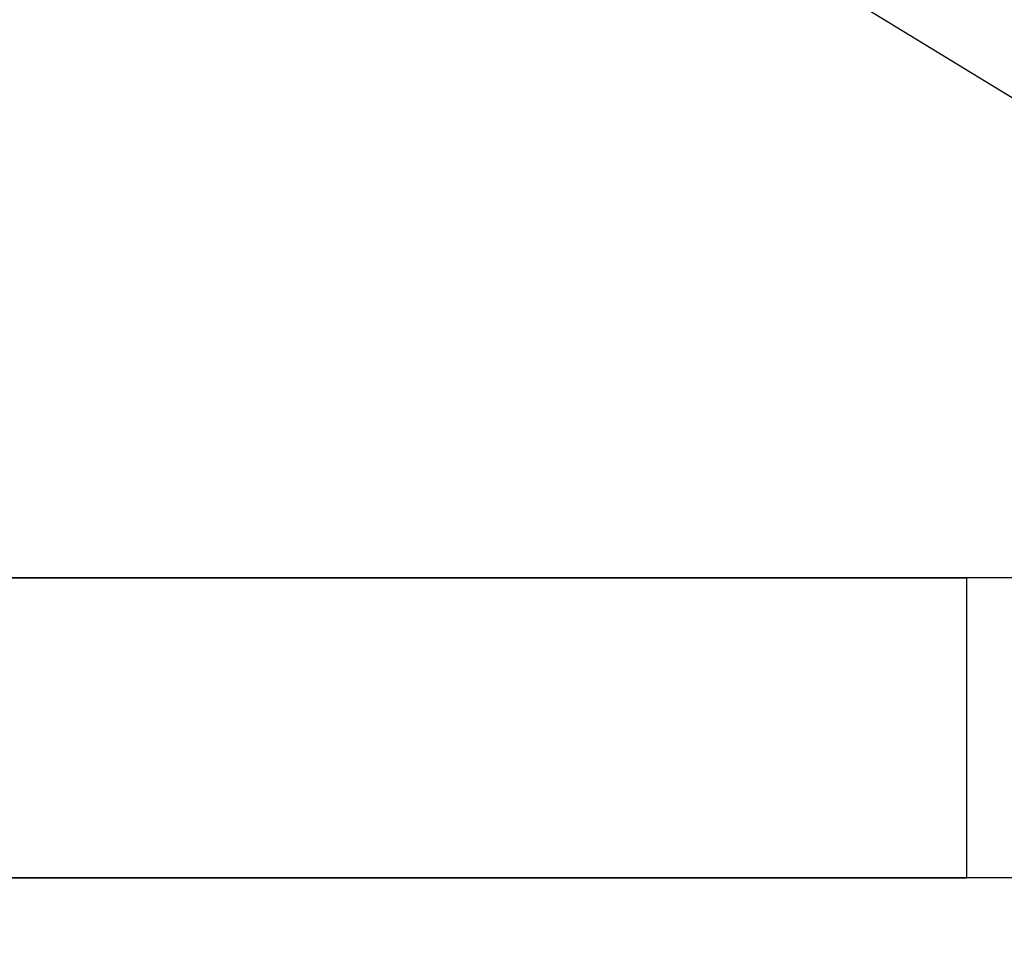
# Model space of a CAD drawing. Header units: millimetres. Extents: x -380244 to 257841, y -4400 to 11650.
# Tile 51 of 140: x 6443 to 6574, y 2395 to 2520. Entities that reach past the tile are written whole.
import ezdxf
from ezdxf import colors
from ezdxf.entities.mleader import LeaderData, LeaderLine
from ezdxf.math import Vec2, Vec3

# ---------------------------------------------------------------- set-up
doc = ezdxf.new("R2010")
doc.units = ezdxf.units.MM
for name, color, linetype in [('Equip2D', 250, 'Continuous'), ('Equip3D', 7, 'Continuous'), ('EquipAnnot', 5, 'Continuous'), ('Привязки Вент', 102, 'Continuous'), ('Привязки Электр', 1, 'Continuous')]:
    doc.layers.add(name, color=color, linetype=linetype)
doc.styles.add('GOST 2.5', font='isocpeur.ttf', dxfattribs={"oblique": 15, "height": 2.5})
doc.styles.add('GOST прямой', font='isocpeur.ttf', dxfattribs={"height": 2.5})
doc.styles.add('Выноски', font='isocpeur.ttf', dxfattribs={"height": 2.5})
doc.styles.add('Размеры', font='txt.shx', dxfattribs={"height": 2.5})
doc.dimstyles.new('Main', dxfattribs={"dimscale": 0, "dimtxt": 2.5, "dimasz": 1, "dimexe": 1.25, "dimexo": 0.625, "dimtad": 1, "dimdec": 1, "dimrnd": 0.5, "dimtxsty": 'Размеры', "dimblk": 'OBLIQUE', "dimcen": 2.5, "dimadec": 0, "dimazin": 0, "dimtfac": 1, "dimtdec": 1, "dimtmove": 1, "dimatfit": 2, "dimfxl": 1, "dimarcsym": 0})

# ---------------------------------------------------------------- blocks, each defined once
blk = doc.blocks.new('GN 11_TN')
at = {"layer": 'Equip2D'}
for points in [[(0, -700), (1390, -700), (1390, 0), (0, 0)], [(920, -700), (1350, -700), (1350, -660), (920, -660)]]:
    blk.add_lwpolyline(points, close=True, dxfattribs=at)
blk.add_lwpolyline([(0, -660), (1390, -660)], dxfattribs=at)
at = {"layer": 'Equip3D', "extrusion": (0, -1, 0)}
for p, q in [((941.03, -700, 474.58), (949.51, -700, 483.07)), ((941.03, -700, 450.53), (949.51, -700, 459.02)), ((941.03, -700, 426.48), (949.51, -700, 434.97)), ((941.03, -700, 402.43), (949.51, -700, 410.92)), ((941.03, -700, 378.38), (949.51, -700, 386.87)), ((941.03, -700, 354.33), (949.51, -700, 362.82)), ((941.03, -700, 330.28), (949.51, -700, 338.76)), ((941.03, -700, 306.23), (949.51, -700, 314.71)), ((941.03, -700, 282.18), (949.51, -700, 290.66)), ((941.03, -700, 258.13), (949.51, -700, 266.61)), ((941.03, -700, 234.08), (949.51, -700, 242.56)), ((941.03, -700, 210.03), (949.51, -700, 218.51)), ((941.03, -700, 185.97), (949.51, -700, 194.46)), ((941.03, -700, 760.49), (949.51, -700, 768.97)), ((941.03, -700, 736.44), (949.51, -700, 744.92)), ((941.03, -700, 712.39), (949.51, -700, 720.87)), ((941.03, -700, 688.34), (949.51, -700, 696.82)), ((941.03, -700, 664.29), (949.51, -700, 672.77)), ((941.03, -700, 640.24), (949.51, -700, 648.72)), ((941.03, -700, 616.19), (949.51, -700, 624.67)), ((941.03, -700, 592.13), (949.51, -700, 600.62)), ((941.03, -700, 568.08), (949.51, -700, 576.57)), ((941.03, -700, 498.63), (949.51, -700, 507.12)), ((941.03, -700, 544.03), (949.51, -700, 552.52)), ((954.46, -700, 478.12), (945.97, -700, 469.63)), ((954.46, -700, 454.07), (945.97, -700, 445.58)), ((954.46, -700, 430.02), (945.97, -700, 421.53)), ((954.46, -700, 405.97), (945.97, -700, 397.48)), ((954.46, -700, 381.92), (945.97, -700, 373.43)), ((954.46, -700, 357.87), (945.97, -700, 349.38)), ((954.46, -700, 333.81), (945.97, -700, 325.33)), ((954.46, -700, 309.76), (945.97, -700, 301.28)), ((954.46, -700, 285.71), (945.97, -700, 277.23)), ((954.46, -700, 261.66), (945.97, -700, 253.18)), ((954.46, -700, 237.61), (945.97, -700, 229.13)), ((954.46, -700, 213.56), (945.97, -700, 205.08)), ((954.46, -700, 189.51), (945.97, -700, 181.03)), ((954.46, -700, 764.03), (945.97, -700, 755.54)), ((954.46, -700, 739.97), (945.97, -700, 731.49)), ((954.46, -700, 715.92), (945.97, -700, 707.44)), ((954.46, -700, 691.87), (945.97, -700, 683.39)), ((954.46, -700, 667.82), (945.97, -700, 659.34)), ((954.46, -700, 643.77), (945.97, -700, 635.29)), ((954.46, -700, 619.72), (945.97, -700, 611.24)), ((954.46, -700, 595.67), (945.97, -700, 587.18)), ((954.46, -700, 571.62), (945.97, -700, 563.13)), ((954.46, -700, 502.17), (945.97, -700, 493.68)), ((954.46, -700, 547.57), (945.97, -700, 539.08)), ((958.92, -700, 474.58), (967.41, -700, 483.07)), ((958.92, -700, 450.53), (967.41, -700, 459.02)), ((958.92, -700, 426.48), (967.41, -700, 434.97)), ((958.92, -700, 402.43), (967.41, -700, 410.92)), ((958.92, -700, 378.38), (967.41, -700, 386.87)), ((958.92, -700, 354.33), (967.41, -700, 362.82)), ((958.92, -700, 330.28), (967.41, -700, 338.76)), ((958.92, -700, 306.23), (967.41, -700, 314.71)), ((958.92, -700, 282.18), (967.41, -700, 290.66)), ((958.92, -700, 258.13), (967.41, -700, 266.61)), ((958.92, -700, 234.08), (967.41, -700, 242.56)), ((958.92, -700, 210.03), (967.41, -700, 218.51)), ((958.92, -700, 185.97), (967.41, -700, 194.46)), ((958.92, -700, 760.49), (967.41, -700, 768.97)), ((958.92, -700, 736.44), (967.41, -700, 744.92)), ((958.92, -700, 712.39), (967.41, -700, 720.87)), ((958.92, -700, 688.34), (967.41, -700, 696.82)), ((958.92, -700, 664.29), (967.41, -700, 672.77)), ((958.92, -700, 640.24), (967.41, -700, 648.72)), ((958.92, -700, 616.19), (967.41, -700, 624.67)), ((958.92, -700, 592.13), (967.41, -700, 600.62)), ((958.92, -700, 568.08), (967.41, -700, 576.57)), ((958.92, -700, 498.63), (967.41, -700, 507.12)), ((958.92, -700, 544.03), (967.41, -700, 552.52)), ((972.36, -700, 478.12), (963.87, -700, 469.63)), ((972.36, -700, 454.07), (963.87, -700, 445.58)), ((972.36, -700, 430.02), (963.87, -700, 421.53)), ((972.36, -700, 405.97), (963.87, -700, 397.48)), ((972.36, -700, 381.92), (963.87, -700, 373.43)), ((972.36, -700, 357.87), (963.87, -700, 349.38)), ((972.36, -700, 333.81), (963.87, -700, 325.33)), ((972.36, -700, 309.76), (963.87, -700, 301.28)), ((972.36, -700, 285.71), (963.87, -700, 277.23)), ((972.36, -700, 261.66), (963.87, -700, 253.18)), ((972.36, -700, 237.61), (963.87, -700, 229.13)), ((972.36, -700, 213.56), (963.87, -700, 205.08)), ((972.36, -700, 189.51), (963.87, -700, 181.03)), ((972.36, -700, 764.03), (963.87, -700, 755.54)), ((972.36, -700, 739.97), (963.87, -700, 731.49)), ((972.36, -700, 715.92), (963.87, -700, 707.44)), ((972.36, -700, 691.87), (963.87, -700, 683.39)), ((972.36, -700, 667.82), (963.87, -700, 659.34)), ((972.36, -700, 643.77), (963.87, -700, 635.29)), ((972.36, -700, 619.72), (963.87, -700, 611.24)), ((972.36, -700, 595.67), (963.87, -700, 587.18)), ((972.36, -700, 571.62), (963.87, -700, 563.13)), ((972.36, -700, 502.17), (963.87, -700, 493.68)), ((972.36, -700, 547.57), (963.87, -700, 539.08)), ((976.82, -700, 474.58), (985.31, -700, 483.07)), ((976.82, -700, 450.53), (985.31, -700, 459.02)), ((976.82, -700, 426.48), (985.31, -700, 434.97)), ((976.82, -700, 402.43), (985.31, -700, 410.92)), ((976.82, -700, 378.38), (985.31, -700, 386.87)), ((976.82, -700, 354.33), (985.31, -700, 362.82)), ((976.82, -700, 330.28), (985.31, -700, 338.76)), ((976.82, -700, 306.23), (985.31, -700, 314.71)), ((976.82, -700, 282.18), (985.31, -700, 290.66)), ((976.82, -700, 258.13), (985.31, -700, 266.61)), ((976.82, -700, 234.08), (985.31, -700, 242.56)), ((976.82, -700, 210.03), (985.31, -700, 218.51)), ((976.82, -700, 185.97), (985.31, -700, 194.46)), ((976.82, -700, 760.49), (985.31, -700, 768.97)), ((976.82, -700, 736.44), (985.31, -700, 744.92)), ((976.82, -700, 712.39), (985.31, -700, 720.87)), ((976.82, -700, 688.34), (985.31, -700, 696.82)), ((976.82, -700, 664.29), (985.31, -700, 672.77)), ((976.82, -700, 640.24), (985.31, -700, 648.72)), ((976.82, -700, 616.19), (985.31, -700, 624.67)), ((976.82, -700, 592.13), (985.31, -700, 600.62)), ((976.82, -700, 568.08), (985.31, -700, 576.57)), ((976.82, -700, 498.63), (985.31, -700, 507.12)), ((976.82, -700, 544.03), (985.31, -700, 552.52)), ((990.26, -700, 478.12), (981.77, -700, 469.63)), ((990.26, -700, 454.07), (981.77, -700, 445.58)), ((990.26, -700, 430.02), (981.77, -700, 421.53)), ((990.26, -700, 405.97), (981.77, -700, 397.48)), ((990.26, -700, 381.92), (981.77, -700, 373.43)), ((990.26, -700, 357.87), (981.77, -700, 349.38)), ((990.26, -700, 333.81), (981.77, -700, 325.33)), ((990.26, -700, 309.76), (981.77, -700, 301.28)), ((990.26, -700, 285.71), (981.77, -700, 277.23)), ((990.26, -700, 261.66), (981.77, -700, 253.18)), ((990.26, -700, 237.61), (981.77, -700, 229.13)), ((990.26, -700, 213.56), (981.77, -700, 205.08)), ((990.26, -700, 189.51), (981.77, -700, 181.03)), ((990.26, -700, 764.03), (981.77, -700, 755.54)), ((990.26, -700, 739.97), (981.77, -700, 731.49)), ((990.26, -700, 715.92), (981.77, -700, 707.44)), ((990.26, -700, 691.87), (981.77, -700, 683.39)), ((990.26, -700, 667.82), (981.77, -700, 659.34)), ((990.26, -700, 643.77), (981.77, -700, 635.29)), ((990.26, -700, 619.72), (981.77, -700, 611.24)), ((990.26, -700, 595.67), (981.77, -700, 587.18)), ((990.26, -700, 571.62), (981.77, -700, 563.13)), ((990.26, -700, 502.17), (981.77, -700, 493.68)), ((990.26, -700, 547.57), (981.77, -700, 539.08)), ((994.72, -700, 474.58), (1003.21, -700, 483.07)), ((994.72, -700, 450.53), (1003.21, -700, 459.02)), ((994.72, -700, 426.48), (1003.21, -700, 434.97)), ((994.72, -700, 402.43), (1003.21, -700, 410.92)), ((994.72, -700, 378.38), (1003.21, -700, 386.87)), ((994.72, -700, 354.33), (1003.21, -700, 362.82)), ((994.72, -700, 330.28), (1003.21, -700, 338.76)), ((994.72, -700, 306.23), (1003.21, -700, 314.71)), ((994.72, -700, 282.18), (1003.21, -700, 290.66)), ((994.72, -700, 258.13), (1003.21, -700, 266.61)), ((994.72, -700, 234.08), (1003.21, -700, 242.56)), ((994.72, -700, 210.03), (1003.21, -700, 218.51)), ((994.72, -700, 185.97), (1003.21, -700, 194.46)), ((994.72, -700, 760.49), (1003.21, -700, 768.97)), ((994.72, -700, 736.44), (1003.21, -700, 744.92)), ((994.72, -700, 712.39), (1003.21, -700, 720.87)), ((994.72, -700, 688.34), (1003.21, -700, 696.82)), ((994.72, -700, 664.29), (1003.21, -700, 672.77)), ((994.72, -700, 640.24), (1003.21, -700, 648.72)), ((994.72, -700, 616.19), (1003.21, -700, 624.67)), ((994.72, -700, 592.13), (1003.21, -700, 600.62)), ((994.72, -700, 568.08), (1003.21, -700, 576.57)), ((994.72, -700, 498.63), (1003.21, -700, 507.12)), ((994.72, -700, 544.03), (1003.21, -700, 552.52)), ((1008.16, -700, 478.12), (999.67, -700, 469.63)), ((1008.16, -700, 454.07), (999.67, -700, 445.58)), ((1008.16, -700, 430.02), (999.67, -700, 421.53)), ((1008.16, -700, 405.97), (999.67, -700, 397.48)), ((1008.16, -700, 381.92), (999.67, -700, 373.43)), ((1008.16, -700, 357.87), (999.67, -700, 349.38)), ((1008.16, -700, 333.81), (999.67, -700, 325.33)), ((1008.16, -700, 309.76), (999.67, -700, 301.28)), ((1008.16, -700, 285.71), (999.67, -700, 277.23)), ((1008.16, -700, 261.66), (999.67, -700, 253.18)), ((1008.16, -700, 237.61), (999.67, -700, 229.13)), ((1008.16, -700, 213.56), (999.67, -700, 205.08)), ((1008.16, -700, 189.51), (999.67, -700, 181.03)), ((1008.16, -700, 764.03), (999.67, -700, 755.54)), ((1008.16, -700, 739.97), (999.67, -700, 731.49)), ((1008.16, -700, 715.92), (999.67, -700, 707.44)), ((1008.16, -700, 691.87), (999.67, -700, 683.39)), ((1008.16, -700, 667.82), (999.67, -700, 659.34)), ((1008.16, -700, 643.77), (999.67, -700, 635.29)), ((1008.16, -700, 619.72), (999.67, -700, 611.24)), ((1008.16, -700, 595.67), (999.67, -700, 587.18)), ((1008.16, -700, 571.62), (999.67, -700, 563.13)), ((1008.16, -700, 502.17), (999.67, -700, 493.68)), ((1008.16, -700, 547.57), (999.67, -700, 539.08)), ((1012.62, -700, 474.58), (1021.11, -700, 483.07)), ((1012.62, -700, 450.53), (1021.11, -700, 459.02)), ((1012.62, -700, 426.48), (1021.11, -700, 434.97)), ((1012.62, -700, 402.43), (1021.11, -700, 410.92)), ((1012.62, -700, 378.38), (1021.11, -700, 386.87)), ((1012.62, -700, 354.33), (1021.11, -700, 362.82)), ((1012.62, -700, 330.28), (1021.11, -700, 338.76)), ((1012.62, -700, 306.23), (1021.11, -700, 314.71)), ((1012.62, -700, 282.18), (1021.11, -700, 290.66)), ((1012.62, -700, 258.13), (1021.11, -700, 266.61)), ((1012.62, -700, 234.08), (1021.11, -700, 242.56)), ((1012.62, -700, 210.03), (1021.11, -700, 218.51)), ((1012.62, -700, 185.97), (1021.11, -700, 194.46)), ((1012.62, -700, 760.49), (1021.11, -700, 768.97)), ((1012.62, -700, 736.44), (1021.11, -700, 744.92)), ((1012.62, -700, 712.39), (1021.11, -700, 720.87)), ((1012.62, -700, 688.34), (1021.11, -700, 696.82)), ((1012.62, -700, 664.29), (1021.11, -700, 672.77)), ((1012.62, -700, 640.24), (1021.11, -700, 648.72)), ((1012.62, -700, 616.19), (1021.11, -700, 624.67)), ((1012.62, -700, 592.13), (1021.11, -700, 600.62)), ((1012.62, -700, 568.08), (1021.11, -700, 576.57)), ((1012.62, -700, 498.63), (1021.11, -700, 507.12)), ((1012.62, -700, 544.03), (1021.11, -700, 552.52)), ((1026.06, -700, 478.12), (1017.57, -700, 469.63)), ((1026.06, -700, 454.07), (1017.57, -700, 445.58)), ((1026.06, -700, 430.02), (1017.57, -700, 421.53)), ((1026.06, -700, 405.97), (1017.57, -700, 397.48)), ((1026.06, -700, 381.92), (1017.57, -700, 373.43)), ((1026.06, -700, 357.87), (1017.57, -700, 349.38)), ((1026.06, -700, 333.81), (1017.57, -700, 325.33)), ((1026.06, -700, 309.76), (1017.57, -700, 301.28)), ((1026.06, -700, 285.71), (1017.57, -700, 277.23)), ((1026.06, -700, 261.66), (1017.57, -700, 253.18)), ((1026.06, -700, 237.61), (1017.57, -700, 229.13)), ((1026.06, -700, 213.56), (1017.57, -700, 205.08)), ((1026.06, -700, 189.51), (1017.57, -700, 181.03)), ((1026.06, -700, 764.03), (1017.57, -700, 755.54)), ((1026.06, -700, 739.97), (1017.57, -700, 731.49)), ((1026.06, -700, 715.92), (1017.57, -700, 707.44)), ((1026.06, -700, 691.87), (1017.57, -700, 683.39)), ((1026.06, -700, 667.82), (1017.57, -700, 659.34)), ((1026.06, -700, 643.77), (1017.57, -700, 635.29)), ((1026.06, -700, 619.72), (1017.57, -700, 611.24)), ((1026.06, -700, 595.67), (1017.57, -700, 587.18)), ((1026.06, -700, 571.62), (1017.57, -700, 563.13)), ((1026.06, -700, 502.17), (1017.57, -700, 493.68)), ((1026.06, -700, 547.57), (1017.57, -700, 539.08)), ((1030.52, -700, 474.58), (1039.01, -700, 483.07)), ((1030.52, -700, 450.53), (1039.01, -700, 459.02)), ((1030.52, -700, 426.48), (1039.01, -700, 434.97)), ((1030.52, -700, 402.43), (1039.01, -700, 410.92)), ((1030.52, -700, 378.38), (1039.01, -700, 386.87)), ((1030.52, -700, 354.33), (1039.01, -700, 362.82)), ((1030.52, -700, 330.28), (1039.01, -700, 338.76)), ((1030.52, -700, 306.23), (1039.01, -700, 314.71)), ((1030.52, -700, 282.18), (1039.01, -700, 290.66)), ((1030.52, -700, 258.13), (1039.01, -700, 266.61)), ((1030.52, -700, 234.08), (1039.01, -700, 242.56)), ((1030.52, -700, 210.03), (1039.01, -700, 218.51)), ((1030.52, -700, 185.97), (1039.01, -700, 194.46)), ((1030.52, -700, 760.49), (1039.01, -700, 768.97)), ((1030.52, -700, 736.44), (1039.01, -700, 744.92)), ((1030.52, -700, 712.39), (1039.01, -700, 720.87)), ((1030.52, -700, 688.34), (1039.01, -700, 696.82)), ((1030.52, -700, 664.29), (1039.01, -700, 672.77)), ((1030.52, -700, 640.24), (1039.01, -700, 648.72)), ((1030.52, -700, 616.19), (1039.01, -700, 624.67)), ((1030.52, -700, 592.13), (1039.01, -700, 600.62)), ((1030.52, -700, 568.08), (1039.01, -700, 576.57)), ((1030.52, -700, 498.63), (1039.01, -700, 507.12)), ((1030.52, -700, 544.03), (1039.01, -700, 552.52)), ((1043.96, -700, 478.12), (1035.47, -700, 469.63)), ((1043.96, -700, 454.07), (1035.47, -700, 445.58)), ((1043.96, -700, 430.02), (1035.47, -700, 421.53)), ((1043.96, -700, 405.97), (1035.47, -700, 397.48)), ((1043.96, -700, 381.92), (1035.47, -700, 373.43)), ((1043.96, -700, 357.87), (1035.47, -700, 349.38)), ((1043.96, -700, 333.81), (1035.47, -700, 325.33)), ((1043.96, -700, 309.76), (1035.47, -700, 301.28)), ((1043.96, -700, 285.71), (1035.47, -700, 277.23)), ((1043.96, -700, 261.66), (1035.47, -700, 253.18)), ((1043.96, -700, 237.61), (1035.47, -700, 229.13)), ((1043.96, -700, 213.56), (1035.47, -700, 205.08)), ((1043.96, -700, 189.51), (1035.47, -700, 181.03)), ((1043.96, -700, 764.03), (1035.47, -700, 755.54)), ((1043.96, -700, 739.97), (1035.47, -700, 731.49)), ((1043.96, -700, 715.92), (1035.47, -700, 707.44)), ((1043.96, -700, 691.87), (1035.47, -700, 683.39)), ((1043.96, -700, 667.82), (1035.47, -700, 659.34)), ((1043.96, -700, 643.77), (1035.47, -700, 635.29)), ((1043.96, -700, 619.72), (1035.47, -700, 611.24)), ((1043.96, -700, 595.67), (1035.47, -700, 587.18)), ((1043.96, -700, 571.62), (1035.47, -700, 563.13)), ((1043.96, -700, 502.17), (1035.47, -700, 493.68)), ((1043.96, -700, 547.57), (1035.47, -700, 539.08))]:
    blk.add_line(p, q, dxfattribs=at)
at = {"layer": 'Equip3D', "extrusion": (0, -1, 0), "elevation": 700}
blk.add_lwpolyline([(920, 160), (1350, 160), (1350, 790), (920, 790)], close=True, dxfattribs=at)
at = {"layer": 'Equip3D', "extrusion": (0, -1, 0)}
for centre, start, end in [((943.5, 472.11, 700), 135, 315), ((943.5, 448.06, 700), 135, 315), ((943.5, 424.01, 700), 135, 315), ((943.5, 399.96, 700), 135, 315), ((943.5, 375.91, 700), 135, 315), ((943.5, 351.86, 700), 135, 315), ((943.5, 327.8, 700), 135, 315), ((943.5, 303.75, 700), 135, 315), ((943.5, 279.7, 700), 135, 315), ((943.5, 255.65, 700), 135, 315), ((943.5, 231.6, 700), 135, 315), ((943.5, 207.55, 700), 135, 315), ((943.5, 183.5, 700), 135, 315), ((943.5, 758.01, 700), 135, 315), ((943.5, 733.96, 700), 135, 315), ((943.5, 709.91, 700), 135, 315), ((943.5, 685.86, 700), 135, 315), ((943.5, 661.81, 700), 135, 315), ((943.5, 637.76, 700), 135, 315), ((943.5, 613.71, 700), 135, 315), ((943.5, 589.66, 700), 135, 315), ((943.5, 565.61, 700), 135, 315), ((943.5, 496.16, 700), 135, 315), ((943.5, 541.56, 700), 135, 315), ((951.99, 480.59, 700), 315, 135), ((951.99, 456.54, 700), 315, 135), ((951.99, 432.49, 700), 315, 135), ((951.99, 408.44, 700), 315, 135), ((951.99, 384.39, 700), 315, 135), ((951.99, 360.34, 700), 315, 135), ((951.99, 336.29, 700), 315, 135), ((951.99, 312.24, 700), 315, 135), ((951.99, 288.19, 700), 315, 135), ((951.99, 264.14, 700), 315, 135), ((951.99, 240.09, 700), 315, 135), ((951.99, 216.04, 700), 315, 135), ((951.99, 191.99, 700), 315, 135), ((951.99, 766.5, 700), 315, 135), ((951.99, 742.45, 700), 315, 135), ((951.99, 718.4, 700), 315, 135), ((951.99, 694.35, 700), 315, 135), ((951.99, 670.3, 700), 315, 135), ((951.99, 646.25, 700), 315, 135), ((951.99, 622.2, 700), 315, 135), ((951.99, 598.14, 700), 315, 135), ((951.99, 574.09, 700), 315, 135), ((951.99, 504.64, 700), 315, 135), ((951.99, 550.04, 700), 315, 135), ((961.4, 472.11, 700), 135, 315), ((961.4, 448.06, 700), 135, 315), ((961.4, 424.01, 700), 135, 315), ((961.4, 399.96, 700), 135, 315), ((961.4, 375.91, 700), 135, 315), ((961.4, 351.86, 700), 135, 315), ((961.4, 327.8, 700), 135, 315), ((961.4, 303.75, 700), 135, 315), ((961.4, 279.7, 700), 135, 315), ((961.4, 255.65, 700), 135, 315), ((961.4, 231.6, 700), 135, 315), ((961.4, 207.55, 700), 135, 315), ((961.4, 183.5, 700), 135, 315), ((961.4, 758.01, 700), 135, 315), ((961.4, 733.96, 700), 135, 315), ((961.4, 709.91, 700), 135, 315), ((961.4, 685.86, 700), 135, 315), ((961.4, 661.81, 700), 135, 315), ((961.4, 637.76, 700), 135, 315), ((961.4, 613.71, 700), 135, 315), ((961.4, 589.66, 700), 135, 315), ((961.4, 565.61, 700), 135, 315), ((961.4, 496.16, 700), 135, 315), ((961.4, 541.56, 700), 135, 315), ((969.88, 480.59, 700), 315, 135), ((969.88, 456.54, 700), 315, 135), ((969.88, 432.49, 700), 315, 135), ((969.88, 408.44, 700), 315, 135), ((969.88, 384.39, 700), 315, 135), ((969.88, 360.34, 700), 315, 135), ((969.88, 336.29, 700), 315, 135), ((969.88, 312.24, 700), 315, 135), ((969.88, 288.19, 700), 315, 135), ((969.88, 264.14, 700), 315, 135), ((969.88, 240.09, 700), 315, 135), ((969.88, 216.04, 700), 315, 135), ((969.88, 191.99, 700), 315, 135), ((969.88, 766.5, 700), 315, 135), ((969.88, 742.45, 700), 315, 135), ((969.88, 718.4, 700), 315, 135), ((969.88, 694.35, 700), 315, 135), ((969.88, 670.3, 700), 315, 135), ((969.88, 646.25, 700), 315, 135), ((969.88, 622.2, 700), 315, 135), ((969.88, 598.14, 700), 315, 135), ((969.88, 574.09, 700), 315, 135), ((969.88, 504.64, 700), 315, 135), ((969.88, 550.04, 700), 315, 135), ((979.3, 472.11, 700), 135, 315), ((979.3, 448.06, 700), 135, 315), ((979.3, 424.01, 700), 135, 315), ((979.3, 399.96, 700), 135, 315), ((979.3, 375.91, 700), 135, 315), ((979.3, 351.86, 700), 135, 315), ((979.3, 327.8, 700), 135, 315), ((979.3, 303.75, 700), 135, 315), ((979.3, 279.7, 700), 135, 315), ((979.3, 255.65, 700), 135, 315), ((979.3, 231.6, 700), 135, 315), ((979.3, 207.55, 700), 135, 315), ((979.3, 183.5, 700), 135, 315), ((979.3, 758.01, 700), 135, 315), ((979.3, 733.96, 700), 135, 315), ((979.3, 709.91, 700), 135, 315), ((979.3, 685.86, 700), 135, 315), ((979.3, 661.81, 700), 135, 315), ((979.3, 637.76, 700), 135, 315), ((979.3, 613.71, 700), 135, 315), ((979.3, 589.66, 700), 135, 315), ((979.3, 565.61, 700), 135, 315), ((979.3, 496.16, 700), 135, 315), ((979.3, 541.56, 700), 135, 315), ((987.78, 480.59, 700), 315, 135), ((987.78, 456.54, 700), 315, 135), ((987.78, 432.49, 700), 315, 135), ((987.78, 408.44, 700), 315, 135), ((987.78, 384.39, 700), 315, 135), ((987.78, 360.34, 700), 315, 135), ((987.78, 336.29, 700), 315, 135), ((987.78, 312.24, 700), 315, 135), ((987.78, 288.19, 700), 315, 135), ((987.78, 264.14, 700), 315, 135), ((987.78, 240.09, 700), 315, 135), ((987.78, 216.04, 700), 315, 135), ((987.78, 191.99, 700), 315, 135), ((987.78, 766.5, 700), 315, 135), ((987.78, 742.45, 700), 315, 135), ((987.78, 718.4, 700), 315, 135), ((987.78, 694.35, 700), 315, 135), ((987.78, 670.3, 700), 315, 135), ((987.78, 646.25, 700), 315, 135), ((987.78, 622.2, 700), 315, 135), ((987.78, 598.14, 700), 315, 135), ((987.78, 574.09, 700), 315, 135), ((987.78, 504.64, 700), 315, 135), ((987.78, 550.04, 700), 315, 135), ((997.2, 472.11, 700), 135, 315), ((997.2, 448.06, 700), 135, 315), ((997.2, 424.01, 700), 135, 315), ((997.2, 399.96, 700), 135, 315), ((997.2, 375.91, 700), 135, 315), ((997.2, 351.86, 700), 135, 315), ((997.2, 327.8, 700), 135, 315), ((997.2, 303.75, 700), 135, 315), ((997.2, 279.7, 700), 135, 315), ((997.2, 255.65, 700), 135, 315), ((997.2, 231.6, 700), 135, 315), ((997.2, 207.55, 700), 135, 315), ((997.2, 183.5, 700), 135, 315), ((997.2, 758.01, 700), 135, 315), ((997.2, 733.96, 700), 135, 315), ((997.2, 709.91, 700), 135, 315), ((997.2, 685.86, 700), 135, 315), ((997.2, 661.81, 700), 135, 315), ((997.2, 637.76, 700), 135, 315), ((997.2, 613.71, 700), 135, 315), ((997.2, 589.66, 700), 135, 315), ((997.2, 565.61, 700), 135, 315), ((997.2, 496.16, 700), 135, 315), ((997.2, 541.56, 700), 135, 315), ((1005.68, 480.59, 700), 315, 135), ((1005.68, 456.54, 700), 315, 135), ((1005.68, 432.49, 700), 315, 135), ((1005.68, 408.44, 700), 315, 135), ((1005.68, 384.39, 700), 315, 135), ((1005.68, 360.34, 700), 315, 135), ((1005.68, 336.29, 700), 315, 135), ((1005.68, 312.24, 700), 315, 135), ((1005.68, 288.19, 700), 315, 135), ((1005.68, 264.14, 700), 315, 135), ((1005.68, 240.09, 700), 315, 135), ((1005.68, 216.04, 700), 315, 135), ((1005.68, 191.99, 700), 315, 135), ((1005.68, 766.5, 700), 315, 135), ((1005.68, 742.45, 700), 315, 135), ((1005.68, 718.4, 700), 315, 135), ((1005.68, 694.35, 700), 315, 135), ((1005.68, 670.3, 700), 315, 135), ((1005.68, 646.25, 700), 315, 135), ((1005.68, 622.2, 700), 315, 135), ((1005.68, 598.14, 700), 315, 135), ((1005.68, 574.09, 700), 315, 135), ((1005.68, 504.64, 700), 315, 135), ((1005.68, 550.04, 700), 315, 135), ((1015.1, 472.11, 700), 135, 315), ((1015.1, 448.06, 700), 135, 315), ((1015.1, 424.01, 700), 135, 315), ((1015.1, 399.96, 700), 135, 315), ((1015.1, 375.91, 700), 135, 315), ((1015.1, 351.86, 700), 135, 315), ((1015.1, 327.8, 700), 135, 315), ((1015.1, 303.75, 700), 135, 315), ((1015.1, 279.7, 700), 135, 315), ((1015.1, 255.65, 700), 135, 315), ((1015.1, 231.6, 700), 135, 315), ((1015.1, 207.55, 700), 135, 315), ((1015.1, 183.5, 700), 135, 315), ((1015.1, 758.01, 700), 135, 315), ((1015.1, 733.96, 700), 135, 315), ((1015.1, 709.91, 700), 135, 315), ((1015.1, 685.86, 700), 135, 315), ((1015.1, 661.81, 700), 135, 315), ((1015.1, 637.76, 700), 135, 315), ((1015.1, 613.71, 700), 135, 315), ((1015.1, 589.66, 700), 135, 315), ((1015.1, 565.61, 700), 135, 315), ((1015.1, 496.16, 700), 135, 315), ((1015.1, 541.56, 700), 135, 315), ((1023.58, 480.59, 700), 315, 135), ((1023.58, 456.54, 700), 315, 135), ((1023.58, 432.49, 700), 315, 135), ((1023.58, 408.44, 700), 315, 135), ((1023.58, 384.39, 700), 315, 135), ((1023.58, 360.34, 700), 315, 135), ((1023.58, 336.29, 700), 315, 135), ((1023.58, 312.24, 700), 315, 135), ((1023.58, 288.19, 700), 315, 135), ((1023.58, 264.14, 700), 315, 135), ((1023.58, 240.09, 700), 315, 135), ((1023.58, 216.04, 700), 315, 135), ((1023.58, 191.99, 700), 315, 135), ((1023.58, 766.5, 700), 315, 135), ((1023.58, 742.45, 700), 315, 135), ((1023.58, 718.4, 700), 315, 135), ((1023.58, 694.35, 700), 315, 135), ((1023.58, 670.3, 700), 315, 135), ((1023.58, 646.25, 700), 315, 135), ((1023.58, 622.2, 700), 315, 135), ((1023.58, 598.14, 700), 315, 135), ((1023.58, 574.09, 700), 315, 135), ((1023.58, 504.64, 700), 315, 135), ((1023.58, 550.04, 700), 315, 135), ((1033, 472.11, 700), 135, 315), ((1033, 448.06, 700), 135, 315), ((1033, 424.01, 700), 135, 315), ((1033, 399.96, 700), 135, 315), ((1033, 375.91, 700), 135, 315), ((1033, 351.86, 700), 135, 315), ((1033, 327.8, 700), 135, 315), ((1033, 303.75, 700), 135, 315), ((1033, 279.7, 700), 135, 315), ((1033, 255.65, 700), 135, 315), ((1033, 231.6, 700), 135, 315), ((1033, 207.55, 700), 135, 315), ((1033, 183.5, 700), 135, 315), ((1033, 758.01, 700), 135, 315), ((1033, 733.96, 700), 135, 315), ((1033, 709.91, 700), 135, 315), ((1033, 685.86, 700), 135, 315), ((1033, 661.81, 700), 135, 315), ((1033, 637.76, 700), 135, 315), ((1033, 613.71, 700), 135, 315), ((1033, 589.66, 700), 135, 315), ((1033, 565.61, 700), 135, 315), ((1033, 496.16, 700), 135, 315), ((1033, 541.56, 700), 135, 315), ((1041.48, 480.59, 700), 315, 135), ((1041.48, 456.54, 700), 315, 135), ((1041.48, 432.49, 700), 315, 135), ((1041.48, 408.44, 700), 315, 135), ((1041.48, 384.39, 700), 315, 135), ((1041.48, 360.34, 700), 315, 135), ((1041.48, 336.29, 700), 315, 135), ((1041.48, 312.24, 700), 315, 135), ((1041.48, 288.19, 700), 315, 135), ((1041.48, 264.14, 700), 315, 135), ((1041.48, 240.09, 700), 315, 135), ((1041.48, 216.04, 700), 315, 135), ((1041.48, 191.99, 700), 315, 135), ((1041.48, 766.5, 700), 315, 135), ((1041.48, 742.45, 700), 315, 135), ((1041.48, 718.4, 700), 315, 135), ((1041.48, 694.35, 700), 315, 135), ((1041.48, 670.3, 700), 315, 135), ((1041.48, 646.25, 700), 315, 135), ((1041.48, 622.2, 700), 315, 135), ((1041.48, 598.14, 700), 315, 135), ((1041.48, 574.09, 700), 315, 135), ((1041.48, 504.64, 700), 315, 135), ((1041.48, 550.04, 700), 315, 135)]:
    blk.add_arc(centre, 3.5, start, end, dxfattribs=at)
at = {"layer": 'EquipAnnot', "style": 'GOST прямой', "flags": 1}
for tag in ['ОПИСАНИЕ', 'НАИМЕНОВАНИЕ', 'РАЗМЕРЫ', 'МОЩНОСТЬ']:
    blk.add_attdef(tag, (0, 0), '', height=2.5, dxfattribs=at)
at = {"layer": 'EquipAnnot', "style": 'GOST 2.5', "oblique": 15, "width": 0.8, "flags": 1}
blk.add_attdef('НАПРЯЖЕНИЕ', (0, 0), '', height=2.5, dxfattribs=at)
at = {"layer": 'EquipAnnot', "style": 'GOST прямой'}
blk.add_attdef('НОМЕР', (564.08, -868.46), '', height=2.5, dxfattribs=at)
blk = doc.blocks.new('_Oblique')
at = {"color": 0, "linetype": 'ByBlock', "lineweight": -2}
blk.add_line((-0.5, -0.5), (0.5, 0.5), dxfattribs=at)
blk = doc.blocks.new('*D421')
at = {"layer": 'Defpoints', "color": 0, "transparency": 16777216}
for p in [(5450, 2760.12), (6950, 2330), (5450, 1730)]:
    blk.add_point(p, dxfattribs=at)
at = {"layer": 'Привязки Вент', "color": 0, "lineweight": -2, "transparency": 16777216}
for p, q in [((5450, 1761.25), (5450, 2822.62)), ((6950, 2361.25), (6950, 2822.62)), ((6950, 2760.12), (5450, 2760.12))]:
    blk.add_line(p, q, dxfattribs=at)
at = {"layer": 'Привязки Вент', "color": 0, "lineweight": -2, "transparency": 16777216, "xscale": 50, "yscale": 50, "zscale": 50, "rotation": 180}
blk.add_blockref('_Oblique', (5450, 2760.12), dxfattribs=at)
at = {"layer": 'Привязки Вент', "color": 0, "lineweight": -2, "transparency": 16777216, "xscale": 50, "yscale": 50, "zscale": 50}
blk.add_blockref('_Oblique', (6950, 2760.12), dxfattribs=at)
at = {"layer": 'Привязки Вент', "color": 0, "transparency": 16777216, "insert": (6200, 2853.87), "char_height": 125, "attachment_point": 5, "style": 'Размеры'}
blk.add_mtext('1500', dxfattribs=at)

msp = doc.modelspace()

# ---------------------------------------------------------------- block references
at = {"rotation": 180}
msp.add_blockref('GN 11_TN', (7489.34, 1745.68), dxfattribs=at)

# ---------------------------------------------------------------- dimensions: what is measured, and where the dimension line sits
at = {"layer": 'Привязки Вент'}
dim = msp.add_linear_dim(base=(5450, 2760.12), p1=(6950, 2330), p2=(5450, 1730), dimstyle='Main', dxfattribs=at)
dim.commit()
dim.dimension.update_dxf_attribs({"geometry": '*D421', "text_midpoint": (6200, 2853.87)})

# ---------------------------------------------------------------- leaders
at = {"layer": 'Привязки Электр'}
ml = msp.add_multileader_mtext('Standard', dxfattribs=at)
ml.set_content('{\\C256;Э1Ф 220 0,35кВт розетка h=2200, поз.1}', color=256, style='Выноски')
ml.set_leader_properties()
ml.build(insert=Vec2(0, 0))
ml.multileader.update_dxf_attribs({"text_left_attachment_type": 6, "text_right_attachment_type": 6, "arrow_head_size": 60, "scale": 50})
ctx = ml.context
ctx.base_point, ctx.scale, ctx.char_height, ctx.arrow_head_size, ctx.landing_gap_size, ctx.plane_origin = Vec3(-1077.42, 4942.64), 50, 125, 60, 100, Vec3(7850, 1730)
ctx.left_attachment, ctx.right_attachment, ctx.text_align_type = 6, 6, 2
notes = []
notes.append((ctx, [(0, (1, 1, 0), (2597.58, 4942.64), (-1, 0), 400, [(0, [(7850, 1730)], 0, [])])]))
ctx.mtext.insert, ctx.mtext.alignment, ctx.mtext.flow_direction = Vec3(2097.58, 5105.14), 3, 5
ml = msp.add_multileader_mtext('Standard', dxfattribs=at)
ml.set_content('Э1Ф 220 2,5кВт розетка h=1400, поз.31\\PЭ1Ф 220 1,5кВт розетка h=1400, поз.32', color=256, style='Выноски')
ml.set_leader_properties()
ml.build(insert=Vec2(0, 0))
ml.multileader.update_dxf_attribs({"text_left_attachment_type": 6, "text_right_attachment_type": 6, "arrow_head_size": 60, "scale": 50})
ctx = ml.context
ctx.base_point, ctx.scale, ctx.char_height, ctx.arrow_head_size, ctx.landing_gap_size, ctx.plane_origin = Vec3(-1064.92, 4515.33), 50, 125, 60, 100, Vec3(7500, 1580)
ctx.left_attachment, ctx.right_attachment, ctx.text_align_type = 6, 6, 2
notes.append((ctx, [(0, (1, 1, 0), (2597.58, 4515.33), (-1, 0), 400, [(0, [(7500, 1580)], 0, [])])]))
ctx.mtext.insert, ctx.mtext.width, ctx.mtext.alignment, ctx.mtext.flow_direction = Vec3(2097.58, 4677.83), 4126.6169, 3, 5
ml = msp.add_multileader_mtext('Standard', dxfattribs=at)
ml.set_content('Э1Ф 220 0,22кВт розетка h=50, поз.16\\PЭ1Ф 220 0,9кВт розетка h=1200, поз.17\\PЭ1Ф 220 1,6кВт розетка h=1200, поз.18\\PЭ1Ф 220 7кВт розетка h=1200, поз.19', color=256, style='Выноски')
ml.set_leader_properties()
ml.build(insert=Vec2(0, 0))
ml.multileader.update_dxf_attribs({"text_left_attachment_type": 6, "text_right_attachment_type": 6, "arrow_head_size": 60, "scale": 50})
ctx = ml.context
ctx.base_point, ctx.scale, ctx.char_height, ctx.arrow_head_size, ctx.landing_gap_size, ctx.plane_origin = Vec3(-1052.42, 3854.96), 50, 125, 60, 100, Vec3(6650, 1730)
ctx.left_attachment, ctx.right_attachment, ctx.text_align_type = 6, 6, 2
notes.append((ctx, [(0, (1, 1, 0), (2597.58, 3854.96), (-1, 0), 400, [(0, [(6750, 1730)], 0, [])])]))
ctx.mtext.insert, ctx.mtext.width, ctx.mtext.alignment, ctx.mtext.flow_direction = Vec3(2097.58, 4017.46), 3672.3145, 3, 5
for ctx, leaders in notes:
    for number, flags, end, landing, length, lines in leaders:
        leader = LeaderData()
        leader.index, (leader.has_last_leader_line, leader.has_dogleg_vector, leader.attachment_direction) = number, flags
        leader.last_leader_point, leader.dogleg_vector, leader.dogleg_length = Vec3(end), Vec3(landing), length
        for number, points, colour, breaks in lines:
            line = LeaderLine()
            line.index, line.vertices, line.color, line.breaks = number, Vec3.list(points), colors.encode_raw_color(colour), breaks
            leader.lines.append(line)
        ctx.leaders.append(leader)

doc.saveas('drawing.dxf')
